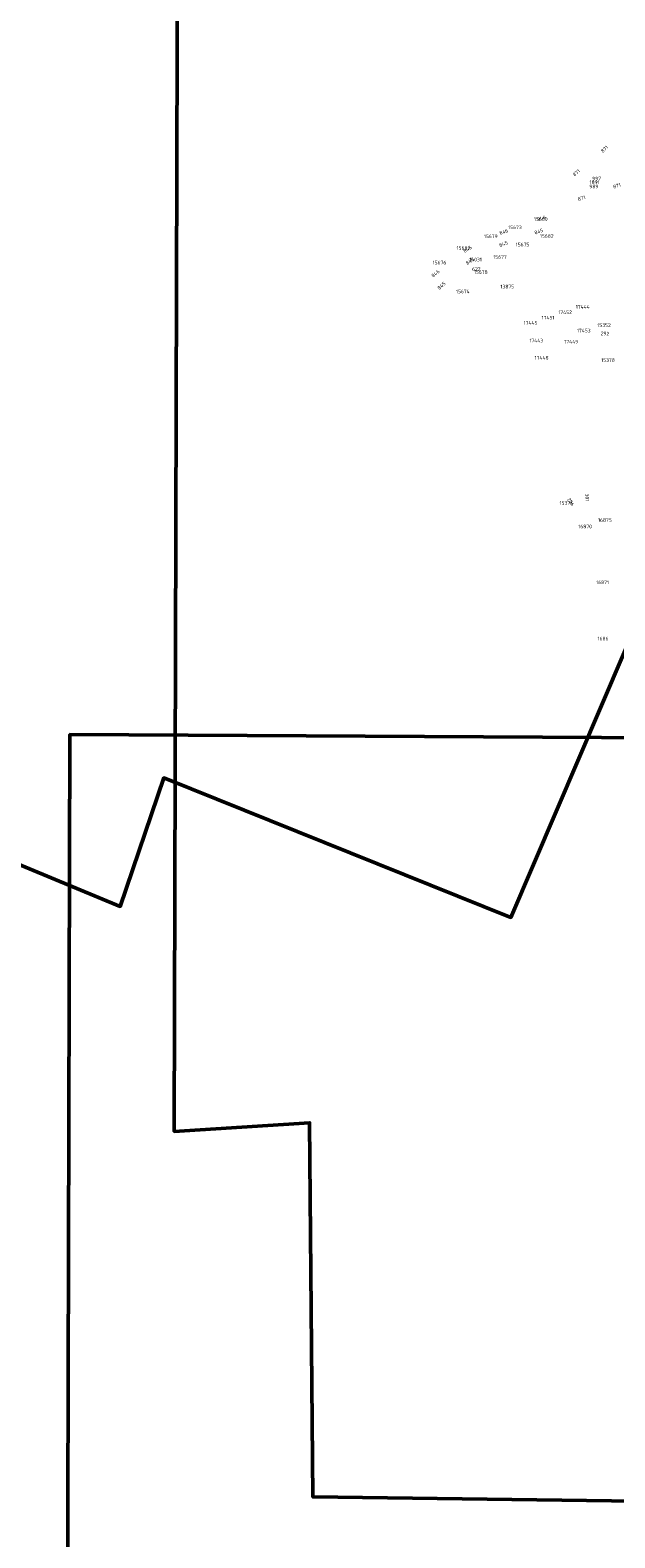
# Model space of a CAD drawing. Header units: metres. Extents: x 0 to 94175, y 0 to 466755.
# Tile 3 of 9: x 90551 to 90841, y 465347 to 466094. Entities that reach past the tile are written whole.
import ezdxf

# ---------------------------------------------------------------- set-up
doc = ezdxf.new("R2010")
doc.units = ezdxf.units.M
for name, color, linetype in [('120010_STRAATMEUB_OPGRAS_TOTAAL_MText', 7, 'CONTINUOUS'), ('120070_GRAS_RAND_VERH_MText', 7, 'CONTINUOUS'), ('141020_OPGAHEESTR_RAND_GRASVERH_MText', 7, 'CONTINUOUS'), ('OEG_CAD_BOOM_NIEUW RHIJNGEEST_2023-0116_MText', 7, 'CONTINUOUS'), ('OEG_CAD_GRAS_NIEUW RHIJNGEEST_2023-0116_MText', 7, 'CONTINUOUS'), ('OEG_CAD_OPGAANDE HEESTER_NIEUW RHIJNGEEST_2023-0116_MText', 7, 'CONTINUOUS')]:
    doc.layers.add(name, color=color, linetype=linetype)
doc.layers.add('Kader_A0', color=4, linetype='CONTINUOUS', lineweight=50)
doc.styles.add('Leiden', font='isocp.shx')

msp = doc.modelspace()

# ---------------------------------------------------------------- linework, layer by layer
at = {"layer": 'Kader_A0', "flags": 128}
for points in [[(90017.32, 466755.33), (91070.31, 466311.57), (90789.19, 465654.24), (90617.24, 465723.31), (90595.71, 465659.76), (89712.26, 466026.62)], [(91415.05, 466500.5), (91405.98, 465357.86), (90691.13, 465367.31), (90689.47, 465552.61), (90622.51, 465548.29), (90625.07, 466504.89)], [(91360.76, 465740.4), (91351.7, 464597.76), (90636.85, 464607.2), (90635.18, 464792.5), (90568.22, 464788.18), (90570.79, 465744.78)]]:
    msp.add_lwpolyline(points, close=True, dxfattribs=at)

# ---------------------------------------------------------------- texts
at = {"layer": '120010_STRAATMEUB_OPGRAS_TOTAAL_MText', "color": 0, "char_height": 1.8, "attachment_point": 4, "style": 'Leiden'}
for s, insert in [('1891', (90828.17, 466018.34)), ('997', (90829.46, 466020.09)), ('989', (90828.07, 466016.19)), ('622', (90769.98, 465975.32))]:
    msp.add_mtext(s, dxfattribs=dict(at, insert=insert))
at = {"layer": '120070_GRAS_RAND_VERH_MText', "color": 0, "char_height": 1.8, "attachment_point": 8, "style": 'Leiden'}
for s, insert, rotation in [('871', (90836.15, 466033.98), 40.90968), ('871', (90822.21, 466022.28), 40.96229), ('871', (90824.51, 466009.51), 19.57172), ('871', (90841.97, 466015.72), 19.57172), ('846', (90804.64, 465999.63), 19.79623), ('845', (90785.78, 465986.88), 19.9559), ('846', (90785.95, 465992.9), 20.20972), ('845', (90803.27, 465993.1), 19.32706), ('846', (90768.18, 465984.39), 32.45081), ('846', (90752.43, 465972.41), 40.61072), ('845', (90769.43, 465978.46), 35.03958), ('845', (90755.42, 465966.38), 42.71568)]:
    msp.add_mtext(s, dxfattribs=dict(at, insert=insert, rotation=rotation))
at = {"layer": '141020_OPGAHEESTR_RAND_GRASVERH_MText', "color": 0, "char_height": 1.8, "attachment_point": 8, "style": 'Leiden'}
for s, insert, rotation in [('292', (90835.76, 465942.49), 357.73602), ('301', (90826.02, 465862.14), 274.44383), ('206', (90818.13, 465859.51), 304.81619)]:
    msp.add_mtext(s, dxfattribs=dict(at, insert=insert, rotation=rotation))
at = {"layer": 'OEG_CAD_BOOM_NIEUW RHIJNGEEST_2023-0116_MText', "color": 0, "char_height": 1.8, "attachment_point": 4, "style": 'Leiden'}
for s, insert in [('15673', (90787.84, 465995.97)), ('15680', (90800.59, 466000.05)), ('15679', (90775.83, 465991.52)), ('15682', (90803.55, 465991.67)), ('15681', (90762.28, 465985.72)), ('15677', (90780.44, 465981.28)), ('15675', (90791.56, 465987.44)), ('15676', (90750.43, 465978.51)), ('15678', (90770.87, 465973.83)), ('15674', (90761.98, 465964.22)), ('17451', (90804.41, 465951.24)), ('17452', (90812.65, 465953.93)), ('17444', (90821.33, 465956.6)), ('17445', (90795.48, 465948.63)), ('17453', (90821.89, 465944.82)), ('17443', (90798.33, 465939.88)), ('17449', (90815.63, 465939.33)), ('17448', (90800.95, 465931.41)), ('16870', (90822.58, 465847.85)), ('16875', (90832.35, 465851.05)), ('16871', (90831.41, 465820.18))]:
    msp.add_mtext(s, dxfattribs=dict(at, insert=insert))
at = {"layer": 'OEG_CAD_GRAS_NIEUW RHIJNGEEST_2023-0116_MText', "color": 0, "char_height": 1.8, "attachment_point": 5, "style": 'Leiden'}
for s, insert in [('14031', (90771.64, 465980)), ('13875', (90787.41, 465966.62)), ('1686', (90834.81, 465792.34))]:
    msp.add_mtext(s, dxfattribs=dict(at, insert=insert))
at = {"layer": 'OEG_CAD_OPGAANDE HEESTER_NIEUW RHIJNGEEST_2023-0116_MText', "color": 0, "char_height": 1.8, "attachment_point": 5, "style": 'Leiden'}
for s, insert in [('15352', (90835.32, 465947.53)), ('15378', (90837.25, 465930.23)), ('15376', (90816.62, 465859.45))]:
    msp.add_mtext(s, dxfattribs=dict(at, insert=insert))

doc.saveas('drawing.dxf')
